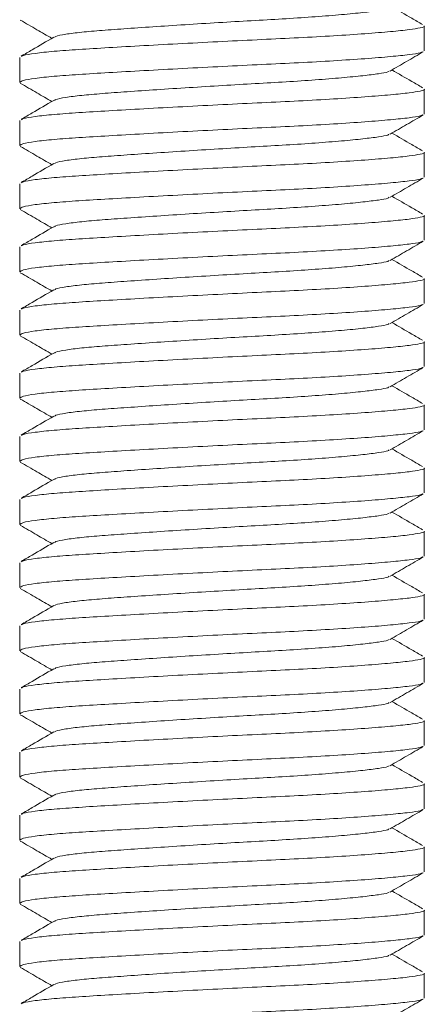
# Model space of a CAD drawing. Header units: millimetres. Extents: x 0 to 420, y 0 to 297.
# Tile 3 of 8: x 161 to 169, y 134 to 153. Entities that reach past the tile are written whole.
import ezdxf

# ---------------------------------------------------------------- set-up
doc = ezdxf.new("R2010")
doc.units = ezdxf.units.MM

msp = doc.modelspace()

# ---------------------------------------------------------------- linework, layer by layer
at = {"color": 7, "linetype": 'Continuous', "lineweight": 15}
for p, q in [((168.793, 152.609), (168.793, 153.103)), ((160.793, 152.478), (160.793, 151.984)), ((168.793, 151.359), (168.793, 151.853)), ((160.793, 151.228), (160.793, 150.734)), ((168.793, 150.109), (168.793, 150.603)), ((160.793, 149.978), (160.793, 149.484)), ((168.793, 148.859), (168.793, 149.353)), ((160.793, 148.728), (160.793, 148.234)), ((168.793, 147.609), (168.793, 148.103)), ((160.793, 147.478), (160.793, 146.984)), ((168.793, 146.359), (168.793, 146.853)), ((160.793, 146.228), (160.793, 145.734)), ((168.793, 145.109), (168.793, 145.603)), ((160.793, 144.978), (160.793, 144.484)), ((168.793, 143.859), (168.793, 144.353)), ((160.793, 143.728), (160.793, 143.234)), ((168.793, 142.609), (168.793, 143.103)), ((160.793, 142.478), (160.793, 141.984)), ((168.793, 141.359), (168.793, 141.853)), ((160.793, 141.228), (160.793, 140.734)), ((168.793, 140.109), (168.793, 140.603)), ((160.793, 139.978), (160.793, 139.484)), ((168.793, 138.859), (168.793, 139.353)), ((160.793, 138.728), (160.793, 138.234)), ((168.793, 137.609), (168.793, 138.103)), ((160.793, 137.478), (160.793, 136.984)), ((168.793, 136.359), (168.793, 136.853)), ((160.793, 136.228), (160.793, 135.734)), ((168.793, 135.109), (168.793, 135.603)), ((160.793, 134.978), (160.793, 134.484)), ((168.793, 133.859), (168.793, 134.353))]:
    msp.add_line(p, q, dxfattribs=at)
for points, knots in [([(168.104, 153.46), (168.096, 153.454), (168.073, 153.436), (167.901, 153.407), (167.599, 153.368), (167.174, 153.326), (166.657, 153.285), (166.076, 153.246), (165.453, 153.211), (164.803, 153.173), (164.14, 153.132), (163.498, 153.09), (162.916, 153.05), (162.413, 153.014), (161.997, 152.978), (161.689, 152.938), (161.512, 152.903), (161.489, 152.884), (161.483, 152.878)], [0, 0, 0, 0, 0.03143, 0.096287, 0.163333, 0.231729, 0.300125, 0.367171, 0.432028, 0.498347, 0.566438, 0.634988, 0.702627, 0.768093, 0.83356, 0.901199, 0.969749, 1, 1, 1, 1]), ([(168.762, 153.13), (168.69, 153.172), (168.489, 153.288), (168.287, 153.406), (168.157, 153.481)], [0, 0, 0, 0, 0.354447, 1, 1, 1, 1]), ([(160.805, 153.218), (160.915, 153.155), (161.123, 153.034), (161.331, 152.913), (161.43, 152.856)], [0, 0, 0, 0, 0.526135, 1, 1, 1, 1]), ([(160.829, 152.497), (160.838, 152.504), (160.865, 152.525), (161.081, 152.56), (161.45, 152.6), (161.948, 152.636), (162.548, 152.672), (163.245, 152.713), (164.012, 152.754), (164.805, 152.795), (165.582, 152.833), (166.327, 152.868), (167.021, 152.907), (167.641, 152.949), (168.146, 152.99), (168.518, 153.029), (168.729, 153.064), (168.818, 153.089), (168.792, 153.103), (168.791, 153.103)], [0, 0, 0, 0, 0.034239, 0.100031, 0.164951, 0.22779, 0.290628, 0.355549, 0.421341, 0.486694, 0.550349, 0.612604, 0.676956, 0.742601, 0.808247, 0.872599, 0.934854, 0.998509, 1, 1, 1, 1]), ([(161.466, 152.878), (161.324, 152.795), (161.11, 152.671), (160.896, 152.547), (160.824, 152.505)], [0, 0, 0, 0, 0.665895, 1, 1, 1, 1]), ([(168.758, 152.591), (168.748, 152.584), (168.719, 152.564), (168.51, 152.535), (168.148, 152.496), (167.64, 152.454), (167.021, 152.413), (166.327, 152.373), (165.582, 152.339), (164.805, 152.301), (164.012, 152.26), (163.245, 152.218), (162.548, 152.178), (161.947, 152.142), (161.451, 152.106), (161.078, 152.065), (160.837, 152.024), (160.809, 151.997), (160.795, 151.984)], [0, 0, 0, 0, 0.035493, 0.09775, 0.162104, 0.227751, 0.293398, 0.357752, 0.420009, 0.483666, 0.549022, 0.614816, 0.679738, 0.742579, 0.805419, 0.870342, 0.936136, 1, 1, 1, 1]), ([(168.12, 152.21), (168.229, 152.273), (168.448, 152.4), (168.667, 152.527), (168.777, 152.591)], [0, 0, 0, 0, 0.499846, 1, 1, 1, 1]), ([(168.104, 152.21), (168.096, 152.204), (168.073, 152.186), (167.901, 152.157), (167.599, 152.118), (167.174, 152.076), (166.657, 152.035), (166.076, 151.996), (165.453, 151.961), (164.803, 151.923), (164.14, 151.882), (163.498, 151.84), (162.916, 151.8), (162.413, 151.764), (161.997, 151.728), (161.689, 151.688), (161.512, 151.653), (161.489, 151.634), (161.483, 151.628)], [0, 0, 0, 0, 0.03143, 0.096287, 0.163333, 0.231729, 0.300125, 0.367171, 0.432028, 0.498347, 0.566438, 0.634988, 0.702627, 0.768093, 0.83356, 0.901199, 0.969749, 1, 1, 1, 1]), ([(168.762, 151.88), (168.69, 151.922), (168.489, 152.038), (168.287, 152.156), (168.157, 152.231)], [0, 0, 0, 0, 0.354447, 1, 1, 1, 1]), ([(160.805, 151.968), (160.915, 151.905), (161.123, 151.784), (161.331, 151.663), (161.43, 151.606)], [0, 0, 0, 0, 0.526135, 1, 1, 1, 1]), ([(160.829, 151.247), (160.838, 151.254), (160.865, 151.275), (161.081, 151.31), (161.45, 151.35), (161.948, 151.386), (162.548, 151.422), (163.245, 151.463), (164.012, 151.504), (164.805, 151.545), (165.582, 151.583), (166.327, 151.618), (167.021, 151.657), (167.641, 151.699), (168.146, 151.74), (168.518, 151.779), (168.729, 151.814), (168.818, 151.839), (168.792, 151.853), (168.791, 151.853)], [0, 0, 0, 0, 0.034239, 0.100031, 0.164951, 0.22779, 0.290628, 0.355549, 0.421341, 0.486694, 0.550349, 0.612604, 0.676956, 0.742601, 0.808247, 0.872599, 0.934854, 0.998509, 1, 1, 1, 1]), ([(161.466, 151.628), (161.324, 151.545), (161.11, 151.421), (160.896, 151.297), (160.824, 151.255)], [0, 0, 0, 0, 0.665895, 1, 1, 1, 1]), ([(168.758, 151.341), (168.748, 151.334), (168.719, 151.314), (168.51, 151.285), (168.148, 151.246), (167.64, 151.204), (167.021, 151.163), (166.327, 151.123), (165.582, 151.089), (164.805, 151.051), (164.012, 151.01), (163.245, 150.968), (162.548, 150.928), (161.947, 150.892), (161.451, 150.856), (161.078, 150.815), (160.837, 150.774), (160.809, 150.747), (160.795, 150.734)], [0, 0, 0, 0, 0.035493, 0.09775, 0.162104, 0.227751, 0.293398, 0.357752, 0.420009, 0.483666, 0.549022, 0.614816, 0.679738, 0.742579, 0.805419, 0.870342, 0.936136, 1, 1, 1, 1]), ([(168.12, 150.96), (168.229, 151.023), (168.448, 151.15), (168.667, 151.277), (168.777, 151.341)], [0, 0, 0, 0, 0.499846, 1, 1, 1, 1]), ([(168.104, 150.96), (168.096, 150.954), (168.073, 150.936), (167.901, 150.907), (167.599, 150.868), (167.174, 150.826), (166.657, 150.785), (166.076, 150.746), (165.453, 150.711), (164.803, 150.673), (164.14, 150.632), (163.498, 150.59), (162.916, 150.55), (162.413, 150.514), (161.997, 150.478), (161.689, 150.438), (161.512, 150.403), (161.489, 150.384), (161.483, 150.378)], [0, 0, 0, 0, 0.03143, 0.096287, 0.163333, 0.231729, 0.300125, 0.367171, 0.432028, 0.498347, 0.566438, 0.634988, 0.702627, 0.768093, 0.83356, 0.901199, 0.969749, 1, 1, 1, 1]), ([(168.762, 150.63), (168.69, 150.672), (168.489, 150.788), (168.287, 150.906), (168.157, 150.981)], [0, 0, 0, 0, 0.354447, 1, 1, 1, 1]), ([(160.805, 150.718), (160.915, 150.655), (161.123, 150.534), (161.331, 150.413), (161.43, 150.356)], [0, 0, 0, 0, 0.5261351, 1, 1, 1, 1]), ([(160.829, 149.997), (160.838, 150.004), (160.865, 150.025), (161.081, 150.06), (161.45, 150.1), (161.948, 150.136), (162.548, 150.172), (163.245, 150.213), (164.012, 150.254), (164.805, 150.295), (165.582, 150.333), (166.327, 150.368), (167.021, 150.407), (167.641, 150.449), (168.146, 150.49), (168.518, 150.529), (168.729, 150.564), (168.818, 150.589), (168.792, 150.603), (168.791, 150.603)], [0, 0, 0, 0, 0.034239, 0.100031, 0.164951, 0.22779, 0.290628, 0.355549, 0.421341, 0.486694, 0.550349, 0.612604, 0.676956, 0.742601, 0.808247, 0.872599, 0.934854, 0.998509, 1, 1, 1, 1]), ([(161.466, 150.378), (161.324, 150.295), (161.11, 150.171), (160.896, 150.047), (160.824, 150.005)], [0, 0, 0, 0, 0.665895, 1, 1, 1, 1]), ([(168.758, 150.091), (168.748, 150.084), (168.719, 150.064), (168.51, 150.035), (168.148, 149.996), (167.64, 149.954), (167.021, 149.913), (166.327, 149.873), (165.582, 149.839), (164.805, 149.801), (164.012, 149.76), (163.245, 149.718), (162.548, 149.678), (161.947, 149.642), (161.451, 149.606), (161.078, 149.565), (160.837, 149.524), (160.809, 149.497), (160.795, 149.484)], [0, 0, 0, 0, 0.0354925, 0.0977499, 0.1621037, 0.2277509, 0.2933981, 0.3577519, 0.4200093, 0.4836663, 0.5490216, 0.6148158, 0.6797381, 0.7425787, 0.8054193, 0.8703416, 0.9361357, 1, 1, 1, 1]), ([(168.12, 149.71), (168.229, 149.773), (168.448, 149.9), (168.667, 150.027), (168.777, 150.091)], [0, 0, 0, 0, 0.499846, 1, 1, 1, 1]), ([(168.104, 149.71), (168.096, 149.704), (168.073, 149.686), (167.901, 149.657), (167.599, 149.618), (167.174, 149.576), (166.657, 149.535), (166.076, 149.496), (165.453, 149.461), (164.803, 149.423), (164.14, 149.382), (163.498, 149.34), (162.916, 149.3), (162.413, 149.264), (161.997, 149.228), (161.689, 149.188), (161.512, 149.153), (161.489, 149.134), (161.483, 149.128)], [0, 0, 0, 0, 0.03143, 0.096287, 0.163333, 0.231729, 0.300125, 0.367171, 0.432028, 0.498347, 0.566438, 0.634988, 0.702627, 0.768093, 0.83356, 0.901199, 0.969749, 1, 1, 1, 1]), ([(168.762, 149.38), (168.69, 149.422), (168.489, 149.538), (168.287, 149.656), (168.157, 149.731)], [0, 0, 0, 0, 0.354447, 1, 1, 1, 1]), ([(160.805, 149.468), (160.915, 149.405), (161.123, 149.284), (161.331, 149.163), (161.43, 149.106)], [0, 0, 0, 0, 0.526135, 1, 1, 1, 1]), ([(160.829, 148.747), (160.838, 148.754), (160.865, 148.775), (161.081, 148.81), (161.45, 148.85), (161.948, 148.886), (162.548, 148.922), (163.245, 148.963), (164.012, 149.004), (164.805, 149.045), (165.582, 149.083), (166.327, 149.118), (167.021, 149.157), (167.641, 149.199), (168.146, 149.24), (168.518, 149.279), (168.729, 149.314), (168.818, 149.339), (168.792, 149.353), (168.791, 149.353)], [0, 0, 0, 0, 0.034239, 0.100031, 0.164951, 0.22779, 0.290628, 0.355549, 0.421341, 0.486694, 0.550349, 0.612604, 0.676956, 0.742601, 0.808247, 0.872599, 0.934854, 0.998509, 1, 1, 1, 1]), ([(161.466, 149.128), (161.324, 149.045), (161.11, 148.921), (160.896, 148.797), (160.824, 148.755)], [0, 0, 0, 0, 0.665895, 1, 1, 1, 1]), ([(168.758, 148.841), (168.748, 148.834), (168.719, 148.814), (168.51, 148.785), (168.148, 148.746), (167.64, 148.704), (167.021, 148.663), (166.327, 148.623), (165.582, 148.589), (164.805, 148.551), (164.012, 148.51), (163.245, 148.468), (162.548, 148.428), (161.947, 148.392), (161.451, 148.356), (161.078, 148.315), (160.837, 148.274), (160.809, 148.247), (160.795, 148.234)], [0, 0, 0, 0, 0.035493, 0.09775, 0.162104, 0.227751, 0.293398, 0.357752, 0.420009, 0.483666, 0.549022, 0.614816, 0.679738, 0.742579, 0.805419, 0.870342, 0.936136, 1, 1, 1, 1]), ([(168.12, 148.46), (168.229, 148.523), (168.448, 148.65), (168.667, 148.777), (168.777, 148.841)], [0, 0, 0, 0, 0.499846, 1, 1, 1, 1]), ([(168.104, 148.46), (168.096, 148.454), (168.073, 148.436), (167.901, 148.407), (167.599, 148.368), (167.174, 148.326), (166.657, 148.285), (166.076, 148.246), (165.453, 148.211), (164.803, 148.173), (164.14, 148.132), (163.498, 148.09), (162.916, 148.05), (162.413, 148.014), (161.997, 147.978), (161.689, 147.938), (161.512, 147.903), (161.489, 147.884), (161.483, 147.878)], [0, 0, 0, 0, 0.03143, 0.096287, 0.163333, 0.231729, 0.300125, 0.367171, 0.432028, 0.498347, 0.566438, 0.634988, 0.702627, 0.768093, 0.83356, 0.901199, 0.969749, 1, 1, 1, 1]), ([(168.762, 148.13), (168.69, 148.172), (168.489, 148.288), (168.287, 148.406), (168.157, 148.481)], [0, 0, 0, 0, 0.354447, 1, 1, 1, 1]), ([(160.805, 148.218), (160.915, 148.155), (161.123, 148.034), (161.331, 147.913), (161.43, 147.856)], [0, 0, 0, 0, 0.526135, 1, 1, 1, 1]), ([(160.829, 147.497), (160.838, 147.504), (160.865, 147.525), (161.081, 147.56), (161.45, 147.6), (161.948, 147.636), (162.548, 147.672), (163.245, 147.713), (164.012, 147.754), (164.805, 147.795), (165.582, 147.833), (166.327, 147.868), (167.021, 147.907), (167.641, 147.949), (168.146, 147.99), (168.518, 148.029), (168.729, 148.064), (168.818, 148.089), (168.792, 148.103), (168.791, 148.103)], [0, 0, 0, 0, 0.034239, 0.100031, 0.164951, 0.22779, 0.290628, 0.355549, 0.421341, 0.486694, 0.550349, 0.612604, 0.676956, 0.742601, 0.808247, 0.872599, 0.934854, 0.998509, 1, 1, 1, 1]), ([(161.466, 147.878), (161.324, 147.795), (161.11, 147.671), (160.896, 147.547), (160.824, 147.505)], [0, 0, 0, 0, 0.665895, 1, 1, 1, 1]), ([(168.758, 147.591), (168.748, 147.584), (168.719, 147.564), (168.51, 147.535), (168.148, 147.496), (167.64, 147.454), (167.021, 147.413), (166.327, 147.373), (165.582, 147.339), (164.805, 147.301), (164.012, 147.26), (163.245, 147.218), (162.548, 147.178), (161.947, 147.142), (161.451, 147.106), (161.078, 147.065), (160.837, 147.024), (160.809, 146.997), (160.795, 146.984)], [0, 0, 0, 0, 0.035493, 0.09775, 0.162104, 0.227751, 0.293398, 0.357752, 0.420009, 0.483666, 0.549022, 0.614816, 0.679738, 0.742579, 0.805419, 0.870342, 0.936136, 1, 1, 1, 1]), ([(168.12, 147.21), (168.229, 147.273), (168.448, 147.4), (168.667, 147.527), (168.777, 147.591)], [0, 0, 0, 0, 0.499846, 1, 1, 1, 1]), ([(168.104, 147.21), (168.096, 147.204), (168.073, 147.186), (167.901, 147.157), (167.599, 147.118), (167.174, 147.076), (166.657, 147.035), (166.076, 146.996), (165.453, 146.961), (164.803, 146.923), (164.14, 146.882), (163.498, 146.84), (162.916, 146.8), (162.413, 146.764), (161.997, 146.728), (161.689, 146.688), (161.512, 146.653), (161.489, 146.634), (161.483, 146.628)], [0, 0, 0, 0, 0.03143, 0.096287, 0.163333, 0.231729, 0.300125, 0.367171, 0.432028, 0.498347, 0.566438, 0.634988, 0.702627, 0.768093, 0.83356, 0.901199, 0.969749, 1, 1, 1, 1]), ([(168.762, 146.88), (168.69, 146.922), (168.489, 147.038), (168.287, 147.156), (168.157, 147.231)], [0, 0, 0, 0, 0.354447, 1, 1, 1, 1]), ([(160.805, 146.968), (160.915, 146.905), (161.123, 146.784), (161.331, 146.663), (161.43, 146.606)], [0, 0, 0, 0, 0.526135, 1, 1, 1, 1]), ([(160.829, 146.247), (160.838, 146.254), (160.865, 146.275), (161.081, 146.31), (161.45, 146.35), (161.948, 146.386), (162.548, 146.422), (163.245, 146.463), (164.012, 146.504), (164.805, 146.545), (165.582, 146.583), (166.327, 146.618), (167.021, 146.657), (167.641, 146.699), (168.146, 146.74), (168.518, 146.779), (168.729, 146.814), (168.818, 146.839), (168.792, 146.853), (168.791, 146.853)], [0, 0, 0, 0, 0.034239, 0.100031, 0.164951, 0.22779, 0.290628, 0.355549, 0.421341, 0.486694, 0.550349, 0.612604, 0.676956, 0.742601, 0.808247, 0.872599, 0.934854, 0.998509, 1, 1, 1, 1]), ([(161.466, 146.628), (161.324, 146.545), (161.11, 146.421), (160.896, 146.297), (160.824, 146.255)], [0, 0, 0, 0, 0.665895, 1, 1, 1, 1]), ([(168.758, 146.341), (168.748, 146.334), (168.719, 146.314), (168.51, 146.285), (168.148, 146.246), (167.64, 146.204), (167.021, 146.163), (166.327, 146.123), (165.582, 146.089), (164.805, 146.051), (164.012, 146.01), (163.245, 145.968), (162.548, 145.928), (161.947, 145.892), (161.451, 145.856), (161.078, 145.815), (160.837, 145.774), (160.809, 145.747), (160.795, 145.734)], [0, 0, 0, 0, 0.035493, 0.09775, 0.162104, 0.227751, 0.293398, 0.357752, 0.420009, 0.483666, 0.549022, 0.614816, 0.679738, 0.742579, 0.805419, 0.870342, 0.936136, 1, 1, 1, 1]), ([(168.12, 145.96), (168.229, 146.023), (168.448, 146.15), (168.667, 146.277), (168.777, 146.341)], [0, 0, 0, 0, 0.499846, 1, 1, 1, 1]), ([(168.762, 145.63), (168.69, 145.672), (168.489, 145.788), (168.287, 145.906), (168.157, 145.981)], [0, 0, 0, 0, 0.354447, 1, 1, 1, 1]), ([(168.104, 145.96), (168.096, 145.954), (168.073, 145.936), (167.901, 145.907), (167.599, 145.868), (167.174, 145.826), (166.657, 145.785), (166.076, 145.746), (165.453, 145.711), (164.803, 145.673), (164.14, 145.632), (163.498, 145.59), (162.916, 145.55), (162.413, 145.514), (161.997, 145.478), (161.689, 145.438), (161.512, 145.403), (161.489, 145.384), (161.483, 145.378)], [0, 0, 0, 0, 0.03143, 0.096287, 0.163333, 0.231729, 0.300125, 0.367171, 0.432028, 0.498347, 0.566438, 0.634988, 0.702627, 0.768093, 0.83356, 0.901199, 0.969749, 1, 1, 1, 1]), ([(160.805, 145.718), (160.915, 145.655), (161.123, 145.534), (161.331, 145.413), (161.43, 145.356)], [0, 0, 0, 0, 0.526135, 1, 1, 1, 1]), ([(160.829, 144.997), (160.838, 145.004), (160.865, 145.025), (161.081, 145.06), (161.45, 145.1), (161.948, 145.136), (162.548, 145.172), (163.245, 145.213), (164.012, 145.254), (164.805, 145.295), (165.582, 145.333), (166.327, 145.368), (167.021, 145.407), (167.641, 145.449), (168.146, 145.49), (168.518, 145.529), (168.729, 145.564), (168.818, 145.589), (168.792, 145.603), (168.791, 145.603)], [0, 0, 0, 0, 0.034239, 0.100031, 0.164951, 0.22779, 0.290628, 0.355549, 0.421341, 0.486694, 0.550349, 0.612604, 0.676956, 0.742601, 0.808247, 0.872599, 0.934854, 0.998509, 1, 1, 1, 1]), ([(161.466, 145.378), (161.324, 145.295), (161.11, 145.171), (160.896, 145.047), (160.824, 145.005)], [0, 0, 0, 0, 0.665895, 1, 1, 1, 1]), ([(168.758, 145.091), (168.748, 145.084), (168.719, 145.064), (168.51, 145.035), (168.148, 144.996), (167.64, 144.954), (167.021, 144.913), (166.327, 144.873), (165.582, 144.839), (164.805, 144.801), (164.012, 144.76), (163.245, 144.718), (162.548, 144.678), (161.947, 144.642), (161.451, 144.606), (161.078, 144.565), (160.837, 144.524), (160.809, 144.497), (160.795, 144.484)], [0, 0, 0, 0, 0.0354925, 0.0977499, 0.1621037, 0.2277509, 0.2933981, 0.3577519, 0.4200093, 0.4836663, 0.5490216, 0.6148158, 0.6797381, 0.7425787, 0.8054193, 0.8703416, 0.9361357, 1, 1, 1, 1]), ([(168.12, 144.71), (168.229, 144.773), (168.448, 144.9), (168.667, 145.027), (168.777, 145.091)], [0, 0, 0, 0, 0.499846, 1, 1, 1, 1]), ([(168.104, 144.71), (168.096, 144.704), (168.073, 144.686), (167.901, 144.657), (167.599, 144.618), (167.174, 144.576), (166.657, 144.535), (166.076, 144.496), (165.453, 144.461), (164.803, 144.423), (164.14, 144.382), (163.498, 144.34), (162.916, 144.3), (162.413, 144.264), (161.997, 144.228), (161.689, 144.188), (161.512, 144.153), (161.489, 144.134), (161.483, 144.128)], [0, 0, 0, 0, 0.03143, 0.096287, 0.163333, 0.231729, 0.300125, 0.367171, 0.432028, 0.498347, 0.566438, 0.634988, 0.702627, 0.768093, 0.83356, 0.901199, 0.969749, 1, 1, 1, 1]), ([(168.762, 144.38), (168.69, 144.422), (168.489, 144.538), (168.287, 144.656), (168.157, 144.731)], [0, 0, 0, 0, 0.354447, 1, 1, 1, 1]), ([(160.805, 144.468), (160.915, 144.405), (161.123, 144.284), (161.331, 144.163), (161.43, 144.106)], [0, 0, 0, 0, 0.526135, 1, 1, 1, 1]), ([(160.829, 143.747), (160.838, 143.754), (160.865, 143.775), (161.081, 143.81), (161.45, 143.85), (161.948, 143.886), (162.548, 143.922), (163.245, 143.963), (164.012, 144.004), (164.805, 144.045), (165.582, 144.083), (166.327, 144.118), (167.021, 144.157), (167.641, 144.199), (168.146, 144.24), (168.518, 144.279), (168.729, 144.314), (168.818, 144.339), (168.792, 144.353), (168.791, 144.353)], [0, 0, 0, 0, 0.0342385, 0.1000306, 0.164951, 0.2277896, 0.2906282, 0.3555485, 0.4213407, 0.486694, 0.550349, 0.6126045, 0.6769563, 0.7426015, 0.8082467, 0.8725985, 0.9348539, 0.998509, 1, 1, 1, 1]), ([(161.466, 144.128), (161.324, 144.045), (161.11, 143.921), (160.896, 143.797), (160.824, 143.755)], [0, 0, 0, 0, 0.665895, 1, 1, 1, 1]), ([(168.758, 143.841), (168.748, 143.834), (168.719, 143.814), (168.51, 143.785), (168.148, 143.746), (167.64, 143.704), (167.021, 143.663), (166.327, 143.623), (165.582, 143.589), (164.805, 143.551), (164.012, 143.51), (163.245, 143.468), (162.548, 143.428), (161.947, 143.392), (161.451, 143.356), (161.078, 143.315), (160.837, 143.274), (160.809, 143.247), (160.795, 143.234)], [0, 0, 0, 0, 0.035493, 0.09775, 0.162104, 0.227751, 0.293398, 0.357752, 0.420009, 0.483666, 0.549022, 0.614816, 0.679738, 0.742579, 0.805419, 0.870342, 0.936136, 1, 1, 1, 1]), ([(168.12, 143.46), (168.229, 143.523), (168.448, 143.65), (168.667, 143.777), (168.777, 143.841)], [0, 0, 0, 0, 0.499846, 1, 1, 1, 1]), ([(168.104, 143.46), (168.096, 143.454), (168.073, 143.436), (167.901, 143.407), (167.599, 143.368), (167.174, 143.326), (166.657, 143.285), (166.076, 143.246), (165.453, 143.211), (164.803, 143.173), (164.14, 143.132), (163.498, 143.09), (162.916, 143.05), (162.413, 143.014), (161.997, 142.978), (161.689, 142.938), (161.512, 142.903), (161.489, 142.884), (161.483, 142.878)], [0, 0, 0, 0, 0.03143, 0.096287, 0.163333, 0.231729, 0.300125, 0.367171, 0.432028, 0.498347, 0.566438, 0.634988, 0.702627, 0.768093, 0.83356, 0.901199, 0.969749, 1, 1, 1, 1]), ([(168.762, 143.13), (168.69, 143.172), (168.489, 143.288), (168.287, 143.406), (168.157, 143.481)], [0, 0, 0, 0, 0.354447, 1, 1, 1, 1]), ([(160.805, 143.218), (160.915, 143.155), (161.123, 143.034), (161.331, 142.913), (161.43, 142.856)], [0, 0, 0, 0, 0.526135, 1, 1, 1, 1]), ([(160.829, 142.497), (160.838, 142.504), (160.865, 142.525), (161.081, 142.56), (161.45, 142.6), (161.948, 142.636), (162.548, 142.672), (163.245, 142.713), (164.012, 142.754), (164.805, 142.795), (165.582, 142.833), (166.327, 142.868), (167.021, 142.907), (167.641, 142.949), (168.146, 142.99), (168.518, 143.029), (168.729, 143.064), (168.818, 143.089), (168.792, 143.103), (168.791, 143.103)], [0, 0, 0, 0, 0.034239, 0.100031, 0.164951, 0.22779, 0.290628, 0.355549, 0.421341, 0.486694, 0.550349, 0.612604, 0.676956, 0.742601, 0.808247, 0.872599, 0.934854, 0.998509, 1, 1, 1, 1]), ([(161.466, 142.878), (161.324, 142.795), (161.11, 142.671), (160.896, 142.547), (160.824, 142.505)], [0, 0, 0, 0, 0.665895, 1, 1, 1, 1]), ([(168.758, 142.591), (168.748, 142.584), (168.719, 142.564), (168.51, 142.535), (168.148, 142.496), (167.64, 142.454), (167.021, 142.413), (166.327, 142.373), (165.582, 142.339), (164.805, 142.301), (164.012, 142.26), (163.245, 142.218), (162.548, 142.178), (161.947, 142.142), (161.451, 142.106), (161.078, 142.065), (160.837, 142.024), (160.809, 141.997), (160.795, 141.984)], [0, 0, 0, 0, 0.0354925, 0.0977499, 0.1621037, 0.2277509, 0.2933981, 0.3577519, 0.4200093, 0.4836663, 0.5490216, 0.6148158, 0.6797381, 0.7425787, 0.8054193, 0.8703416, 0.9361357, 1, 1, 1, 1]), ([(168.12, 142.21), (168.229, 142.273), (168.448, 142.4), (168.667, 142.527), (168.777, 142.591)], [0, 0, 0, 0, 0.499846, 1, 1, 1, 1]), ([(168.104, 142.21), (168.096, 142.204), (168.073, 142.186), (167.901, 142.157), (167.599, 142.118), (167.174, 142.076), (166.657, 142.035), (166.076, 141.996), (165.453, 141.961), (164.803, 141.923), (164.14, 141.882), (163.498, 141.84), (162.916, 141.8), (162.413, 141.764), (161.997, 141.728), (161.689, 141.688), (161.512, 141.653), (161.489, 141.634), (161.483, 141.628)], [0, 0, 0, 0, 0.03143, 0.096287, 0.163333, 0.231729, 0.300125, 0.367171, 0.432028, 0.498347, 0.566438, 0.634988, 0.702627, 0.768093, 0.83356, 0.901199, 0.969749, 1, 1, 1, 1]), ([(168.762, 141.88), (168.69, 141.922), (168.489, 142.038), (168.287, 142.156), (168.157, 142.231)], [0, 0, 0, 0, 0.354447, 1, 1, 1, 1]), ([(160.805, 141.968), (160.915, 141.905), (161.123, 141.784), (161.331, 141.663), (161.43, 141.606)], [0, 0, 0, 0, 0.5261351, 1, 1, 1, 1]), ([(160.829, 141.247), (160.838, 141.254), (160.865, 141.275), (161.081, 141.31), (161.45, 141.35), (161.948, 141.386), (162.548, 141.422), (163.245, 141.463), (164.012, 141.504), (164.805, 141.545), (165.582, 141.583), (166.327, 141.618), (167.021, 141.657), (167.641, 141.699), (168.146, 141.74), (168.518, 141.779), (168.729, 141.814), (168.818, 141.839), (168.792, 141.853), (168.791, 141.853)], [0, 0, 0, 0, 0.034239, 0.100031, 0.164951, 0.22779, 0.290628, 0.355549, 0.421341, 0.486694, 0.550349, 0.612604, 0.676956, 0.742601, 0.808247, 0.872599, 0.934854, 0.998509, 1, 1, 1, 1]), ([(161.466, 141.628), (161.324, 141.545), (161.11, 141.421), (160.896, 141.297), (160.824, 141.255)], [0, 0, 0, 0, 0.6658954, 1, 1, 1, 1]), ([(168.758, 141.341), (168.748, 141.334), (168.719, 141.314), (168.51, 141.285), (168.148, 141.246), (167.64, 141.204), (167.021, 141.163), (166.327, 141.123), (165.582, 141.089), (164.805, 141.051), (164.012, 141.01), (163.245, 140.968), (162.548, 140.928), (161.947, 140.892), (161.451, 140.856), (161.078, 140.815), (160.837, 140.774), (160.809, 140.747), (160.795, 140.734)], [0, 0, 0, 0, 0.035493, 0.09775, 0.162104, 0.227751, 0.293398, 0.357752, 0.420009, 0.483666, 0.549022, 0.614816, 0.679738, 0.742579, 0.805419, 0.870342, 0.936136, 1, 1, 1, 1]), ([(168.12, 140.96), (168.229, 141.023), (168.448, 141.15), (168.667, 141.277), (168.777, 141.341)], [0, 0, 0, 0, 0.499846, 1, 1, 1, 1]), ([(168.104, 140.96), (168.096, 140.954), (168.073, 140.936), (167.901, 140.907), (167.599, 140.868), (167.174, 140.826), (166.657, 140.785), (166.076, 140.746), (165.453, 140.711), (164.803, 140.673), (164.14, 140.632), (163.498, 140.59), (162.916, 140.55), (162.413, 140.514), (161.997, 140.478), (161.689, 140.438), (161.512, 140.403), (161.489, 140.384), (161.483, 140.378)], [0, 0, 0, 0, 0.03143, 0.096287, 0.163333, 0.231729, 0.300125, 0.367171, 0.432028, 0.498347, 0.566438, 0.634988, 0.702627, 0.768093, 0.83356, 0.901199, 0.969749, 1, 1, 1, 1]), ([(168.762, 140.63), (168.69, 140.672), (168.489, 140.788), (168.287, 140.906), (168.157, 140.981)], [0, 0, 0, 0, 0.354447, 1, 1, 1, 1]), ([(160.805, 140.718), (160.915, 140.655), (161.123, 140.534), (161.331, 140.413), (161.43, 140.356)], [0, 0, 0, 0, 0.526135, 1, 1, 1, 1]), ([(160.829, 139.997), (160.838, 140.004), (160.865, 140.025), (161.081, 140.06), (161.45, 140.1), (161.948, 140.136), (162.548, 140.172), (163.245, 140.213), (164.012, 140.254), (164.805, 140.295), (165.582, 140.333), (166.327, 140.368), (167.021, 140.407), (167.641, 140.449), (168.146, 140.49), (168.518, 140.529), (168.729, 140.564), (168.818, 140.589), (168.792, 140.603), (168.791, 140.603)], [0, 0, 0, 0, 0.0342385, 0.1000306, 0.164951, 0.2277896, 0.2906282, 0.3555485, 0.4213407, 0.486694, 0.550349, 0.6126045, 0.6769563, 0.7426015, 0.8082467, 0.8725985, 0.9348539, 0.998509, 1, 1, 1, 1]), ([(161.466, 140.378), (161.324, 140.295), (161.11, 140.171), (160.896, 140.047), (160.824, 140.005)], [0, 0, 0, 0, 0.665895, 1, 1, 1, 1]), ([(168.758, 140.091), (168.748, 140.084), (168.719, 140.064), (168.51, 140.035), (168.148, 139.996), (167.64, 139.954), (167.021, 139.913), (166.327, 139.873), (165.582, 139.839), (164.805, 139.801), (164.012, 139.76), (163.245, 139.718), (162.548, 139.678), (161.947, 139.642), (161.451, 139.606), (161.078, 139.565), (160.837, 139.524), (160.809, 139.497), (160.795, 139.484)], [0, 0, 0, 0, 0.0354925, 0.0977499, 0.1621037, 0.2277509, 0.2933981, 0.3577519, 0.4200093, 0.4836663, 0.5490216, 0.6148158, 0.6797381, 0.7425787, 0.8054193, 0.8703416, 0.9361357, 1, 1, 1, 1]), ([(168.12, 139.71), (168.229, 139.773), (168.448, 139.9), (168.667, 140.027), (168.777, 140.091)], [0, 0, 0, 0, 0.499846, 1, 1, 1, 1]), ([(168.104, 139.71), (168.096, 139.704), (168.073, 139.686), (167.901, 139.657), (167.599, 139.618), (167.174, 139.576), (166.657, 139.535), (166.076, 139.496), (165.453, 139.461), (164.803, 139.423), (164.14, 139.382), (163.498, 139.34), (162.916, 139.3), (162.413, 139.264), (161.997, 139.228), (161.689, 139.188), (161.512, 139.153), (161.489, 139.134), (161.483, 139.128)], [0, 0, 0, 0, 0.03143, 0.096287, 0.163333, 0.231729, 0.300125, 0.367171, 0.432028, 0.498347, 0.566438, 0.634988, 0.702627, 0.768093, 0.83356, 0.901199, 0.969749, 1, 1, 1, 1]), ([(168.762, 139.38), (168.69, 139.422), (168.489, 139.538), (168.287, 139.656), (168.157, 139.731)], [0, 0, 0, 0, 0.354447, 1, 1, 1, 1]), ([(160.805, 139.468), (160.915, 139.405), (161.123, 139.284), (161.331, 139.163), (161.43, 139.106)], [0, 0, 0, 0, 0.526135, 1, 1, 1, 1]), ([(160.829, 138.747), (160.838, 138.754), (160.865, 138.775), (161.081, 138.81), (161.45, 138.85), (161.948, 138.886), (162.548, 138.922), (163.245, 138.963), (164.012, 139.004), (164.805, 139.045), (165.582, 139.083), (166.327, 139.118), (167.021, 139.157), (167.641, 139.199), (168.146, 139.24), (168.518, 139.279), (168.729, 139.314), (168.818, 139.339), (168.792, 139.353), (168.791, 139.353)], [0, 0, 0, 0, 0.0342385, 0.1000306, 0.164951, 0.2277896, 0.2906282, 0.3555485, 0.4213407, 0.486694, 0.550349, 0.6126045, 0.6769563, 0.7426015, 0.8082467, 0.8725985, 0.9348539, 0.998509, 1, 1, 1, 1]), ([(161.466, 139.128), (161.324, 139.045), (161.11, 138.921), (160.896, 138.797), (160.824, 138.755)], [0, 0, 0, 0, 0.665895, 1, 1, 1, 1]), ([(168.758, 138.841), (168.748, 138.834), (168.719, 138.814), (168.51, 138.785), (168.148, 138.746), (167.64, 138.704), (167.021, 138.663), (166.327, 138.623), (165.582, 138.589), (164.805, 138.551), (164.012, 138.51), (163.245, 138.468), (162.548, 138.428), (161.947, 138.392), (161.451, 138.356), (161.078, 138.315), (160.837, 138.274), (160.809, 138.247), (160.795, 138.234)], [0, 0, 0, 0, 0.035493, 0.09775, 0.162104, 0.227751, 0.293398, 0.357752, 0.420009, 0.483666, 0.549022, 0.614816, 0.679738, 0.742579, 0.805419, 0.870342, 0.936136, 1, 1, 1, 1]), ([(168.12, 138.46), (168.229, 138.523), (168.448, 138.65), (168.667, 138.777), (168.777, 138.841)], [0, 0, 0, 0, 0.499846, 1, 1, 1, 1]), ([(168.104, 138.46), (168.096, 138.454), (168.073, 138.436), (167.901, 138.407), (167.599, 138.368), (167.174, 138.326), (166.657, 138.285), (166.076, 138.246), (165.453, 138.211), (164.803, 138.173), (164.14, 138.132), (163.498, 138.09), (162.916, 138.05), (162.413, 138.014), (161.997, 137.978), (161.689, 137.938), (161.512, 137.903), (161.489, 137.884), (161.483, 137.878)], [0, 0, 0, 0, 0.03143, 0.096287, 0.163333, 0.231729, 0.300125, 0.367171, 0.432028, 0.498347, 0.566438, 0.634988, 0.702627, 0.768093, 0.83356, 0.901199, 0.969749, 1, 1, 1, 1]), ([(168.762, 138.13), (168.69, 138.172), (168.489, 138.288), (168.287, 138.406), (168.157, 138.481)], [0, 0, 0, 0, 0.354447, 1, 1, 1, 1]), ([(160.805, 138.218), (160.915, 138.155), (161.123, 138.034), (161.331, 137.913), (161.43, 137.856)], [0, 0, 0, 0, 0.526135, 1, 1, 1, 1]), ([(160.829, 137.497), (160.838, 137.504), (160.865, 137.525), (161.081, 137.56), (161.45, 137.6), (161.948, 137.636), (162.548, 137.672), (163.245, 137.713), (164.012, 137.754), (164.805, 137.795), (165.582, 137.833), (166.327, 137.868), (167.021, 137.907), (167.641, 137.949), (168.146, 137.99), (168.518, 138.029), (168.729, 138.064), (168.818, 138.089), (168.792, 138.103), (168.791, 138.103)], [0, 0, 0, 0, 0.034239, 0.100031, 0.164951, 0.22779, 0.290628, 0.355549, 0.421341, 0.486694, 0.550349, 0.612604, 0.676956, 0.742601, 0.808247, 0.872599, 0.934854, 0.998509, 1, 1, 1, 1]), ([(161.466, 137.878), (161.324, 137.795), (161.11, 137.671), (160.896, 137.547), (160.824, 137.505)], [0, 0, 0, 0, 0.665895, 1, 1, 1, 1]), ([(168.758, 137.591), (168.748, 137.584), (168.719, 137.564), (168.51, 137.535), (168.148, 137.496), (167.64, 137.454), (167.021, 137.413), (166.327, 137.373), (165.582, 137.339), (164.805, 137.301), (164.012, 137.26), (163.245, 137.218), (162.548, 137.178), (161.947, 137.142), (161.451, 137.106), (161.078, 137.065), (160.837, 137.024), (160.809, 136.997), (160.795, 136.984)], [0, 0, 0, 0, 0.035493, 0.09775, 0.162104, 0.227751, 0.293398, 0.357752, 0.420009, 0.483666, 0.549022, 0.614816, 0.679738, 0.742579, 0.805419, 0.870342, 0.936136, 1, 1, 1, 1]), ([(168.12, 137.21), (168.229, 137.273), (168.448, 137.4), (168.667, 137.527), (168.777, 137.591)], [0, 0, 0, 0, 0.499846, 1, 1, 1, 1]), ([(168.104, 137.21), (168.096, 137.204), (168.073, 137.186), (167.901, 137.157), (167.599, 137.118), (167.174, 137.076), (166.657, 137.035), (166.076, 136.996), (165.453, 136.961), (164.803, 136.923), (164.14, 136.882), (163.498, 136.84), (162.916, 136.8), (162.413, 136.764), (161.997, 136.728), (161.689, 136.688), (161.512, 136.653), (161.489, 136.634), (161.483, 136.628)], [0, 0, 0, 0, 0.03143, 0.096287, 0.163333, 0.231729, 0.300125, 0.367171, 0.432028, 0.498347, 0.566438, 0.634988, 0.702627, 0.768093, 0.83356, 0.901199, 0.969749, 1, 1, 1, 1]), ([(168.762, 136.88), (168.69, 136.922), (168.489, 137.038), (168.287, 137.156), (168.157, 137.231)], [0, 0, 0, 0, 0.354447, 1, 1, 1, 1]), ([(160.805, 136.968), (160.915, 136.905), (161.123, 136.784), (161.331, 136.663), (161.43, 136.606)], [0, 0, 0, 0, 0.526135, 1, 1, 1, 1]), ([(160.829, 136.247), (160.838, 136.254), (160.865, 136.275), (161.081, 136.31), (161.45, 136.35), (161.948, 136.386), (162.548, 136.422), (163.245, 136.463), (164.012, 136.504), (164.805, 136.545), (165.582, 136.583), (166.327, 136.618), (167.021, 136.657), (167.641, 136.699), (168.146, 136.74), (168.518, 136.779), (168.729, 136.814), (168.818, 136.839), (168.792, 136.853), (168.791, 136.853)], [0, 0, 0, 0, 0.034239, 0.100031, 0.164951, 0.22779, 0.290628, 0.355549, 0.421341, 0.486694, 0.550349, 0.612604, 0.676956, 0.742601, 0.808247, 0.872599, 0.934854, 0.998509, 1, 1, 1, 1]), ([(161.466, 136.628), (161.324, 136.545), (161.11, 136.421), (160.896, 136.297), (160.824, 136.255)], [0, 0, 0, 0, 0.665895, 1, 1, 1, 1]), ([(168.758, 136.341), (168.748, 136.334), (168.719, 136.314), (168.51, 136.285), (168.148, 136.246), (167.64, 136.204), (167.021, 136.163), (166.327, 136.123), (165.582, 136.089), (164.805, 136.051), (164.012, 136.01), (163.245, 135.968), (162.548, 135.928), (161.947, 135.892), (161.451, 135.856), (161.078, 135.815), (160.837, 135.774), (160.809, 135.747), (160.795, 135.734)], [0, 0, 0, 0, 0.035493, 0.09775, 0.162104, 0.227751, 0.293398, 0.357752, 0.420009, 0.483666, 0.549022, 0.614816, 0.679738, 0.742579, 0.805419, 0.870342, 0.936136, 1, 1, 1, 1]), ([(168.12, 135.96), (168.229, 136.023), (168.448, 136.15), (168.667, 136.277), (168.777, 136.341)], [0, 0, 0, 0, 0.499846, 1, 1, 1, 1]), ([(168.104, 135.96), (168.096, 135.954), (168.073, 135.936), (167.901, 135.907), (167.599, 135.868), (167.174, 135.826), (166.657, 135.785), (166.076, 135.746), (165.453, 135.711), (164.803, 135.673), (164.14, 135.632), (163.498, 135.59), (162.916, 135.55), (162.413, 135.514), (161.997, 135.478), (161.689, 135.438), (161.512, 135.403), (161.489, 135.384), (161.483, 135.378)], [0, 0, 0, 0, 0.0314296, 0.0962868, 0.1633326, 0.231729, 0.3001253, 0.3671711, 0.4320284, 0.4983467, 0.5664383, 0.6349881, 0.7026274, 0.7680935, 0.8335595, 0.9011989, 0.9697487, 1, 1, 1, 1]), ([(168.762, 135.63), (168.69, 135.672), (168.489, 135.788), (168.287, 135.906), (168.157, 135.981)], [0, 0, 0, 0, 0.354447, 1, 1, 1, 1]), ([(160.805, 135.718), (160.915, 135.655), (161.123, 135.534), (161.331, 135.413), (161.43, 135.356)], [0, 0, 0, 0, 0.526135, 1, 1, 1, 1]), ([(160.829, 134.997), (160.838, 135.004), (160.865, 135.025), (161.081, 135.06), (161.45, 135.1), (161.948, 135.136), (162.548, 135.172), (163.245, 135.213), (164.012, 135.254), (164.805, 135.295), (165.582, 135.333), (166.327, 135.368), (167.021, 135.407), (167.641, 135.449), (168.146, 135.49), (168.518, 135.529), (168.729, 135.564), (168.818, 135.589), (168.792, 135.603), (168.791, 135.603)], [0, 0, 0, 0, 0.0342385, 0.1000306, 0.164951, 0.2277896, 0.2906282, 0.3555485, 0.4213407, 0.486694, 0.550349, 0.6126045, 0.6769563, 0.7426015, 0.8082467, 0.8725985, 0.9348539, 0.998509, 1, 1, 1, 1]), ([(161.466, 135.378), (161.324, 135.295), (161.11, 135.171), (160.896, 135.047), (160.824, 135.005)], [0, 0, 0, 0, 0.665895, 1, 1, 1, 1]), ([(168.758, 135.091), (168.748, 135.084), (168.719, 135.064), (168.51, 135.035), (168.148, 134.996), (167.64, 134.954), (167.021, 134.913), (166.327, 134.873), (165.582, 134.839), (164.805, 134.801), (164.012, 134.76), (163.245, 134.718), (162.548, 134.678), (161.947, 134.642), (161.451, 134.606), (161.078, 134.565), (160.837, 134.524), (160.809, 134.497), (160.795, 134.484)], [0, 0, 0, 0, 0.035493, 0.09775, 0.162104, 0.227751, 0.293398, 0.357752, 0.420009, 0.483666, 0.549022, 0.614816, 0.679738, 0.742579, 0.805419, 0.870342, 0.936136, 1, 1, 1, 1]), ([(168.12, 134.71), (168.229, 134.773), (168.448, 134.9), (168.667, 135.027), (168.777, 135.091)], [0, 0, 0, 0, 0.499846, 1, 1, 1, 1]), ([(168.104, 134.71), (168.096, 134.704), (168.073, 134.686), (167.901, 134.657), (167.599, 134.618), (167.174, 134.576), (166.657, 134.535), (166.076, 134.496), (165.453, 134.461), (164.803, 134.423), (164.14, 134.382), (163.498, 134.34), (162.916, 134.3), (162.413, 134.264), (161.997, 134.228), (161.689, 134.188), (161.512, 134.153), (161.489, 134.134), (161.483, 134.128)], [0, 0, 0, 0, 0.03143, 0.096287, 0.163333, 0.231729, 0.300125, 0.367171, 0.432028, 0.498347, 0.566438, 0.634988, 0.702627, 0.768093, 0.83356, 0.901199, 0.969749, 1, 1, 1, 1]), ([(168.762, 134.38), (168.69, 134.422), (168.489, 134.538), (168.287, 134.656), (168.157, 134.731)], [0, 0, 0, 0, 0.354447, 1, 1, 1, 1]), ([(160.805, 134.468), (160.915, 134.405), (161.123, 134.284), (161.331, 134.163), (161.43, 134.106)], [0, 0, 0, 0, 0.526135, 1, 1, 1, 1]), ([(160.829, 133.747), (160.838, 133.754), (160.865, 133.775), (161.081, 133.81), (161.45, 133.85), (161.948, 133.886), (162.548, 133.922), (163.245, 133.963), (164.012, 134.004), (164.805, 134.045), (165.582, 134.083), (166.327, 134.118), (167.021, 134.157), (167.641, 134.199), (168.146, 134.24), (168.518, 134.279), (168.729, 134.314), (168.818, 134.339), (168.792, 134.353), (168.791, 134.353)], [0, 0, 0, 0, 0.034239, 0.100031, 0.164951, 0.22779, 0.290628, 0.355549, 0.421341, 0.486694, 0.550349, 0.612604, 0.676956, 0.742601, 0.808247, 0.872599, 0.934854, 0.998509, 1, 1, 1, 1]), ([(161.466, 134.128), (161.324, 134.045), (161.11, 133.921), (160.896, 133.797), (160.824, 133.755)], [0, 0, 0, 0, 0.665895, 1, 1, 1, 1]), ([(168.758, 133.841), (168.748, 133.834), (168.719, 133.814), (168.51, 133.785), (168.148, 133.746), (167.64, 133.704), (167.021, 133.663), (166.327, 133.623), (165.582, 133.589), (164.805, 133.551), (164.012, 133.51), (163.245, 133.468), (162.548, 133.428), (161.947, 133.392), (161.451, 133.356), (161.078, 133.315), (160.837, 133.274), (160.809, 133.247), (160.795, 133.234)], [0, 0, 0, 0, 0.035493, 0.09775, 0.162104, 0.227751, 0.293398, 0.357752, 0.420009, 0.483666, 0.549022, 0.614816, 0.679738, 0.742579, 0.805419, 0.870342, 0.936136, 1, 1, 1, 1]), ([(168.12, 133.46), (168.229, 133.523), (168.448, 133.65), (168.667, 133.777), (168.777, 133.841)], [0, 0, 0, 0, 0.499846, 1, 1, 1, 1])]:
    msp.add_open_spline(points, degree=3, knots=knots, dxfattribs=at)

doc.saveas('drawing.dxf')
